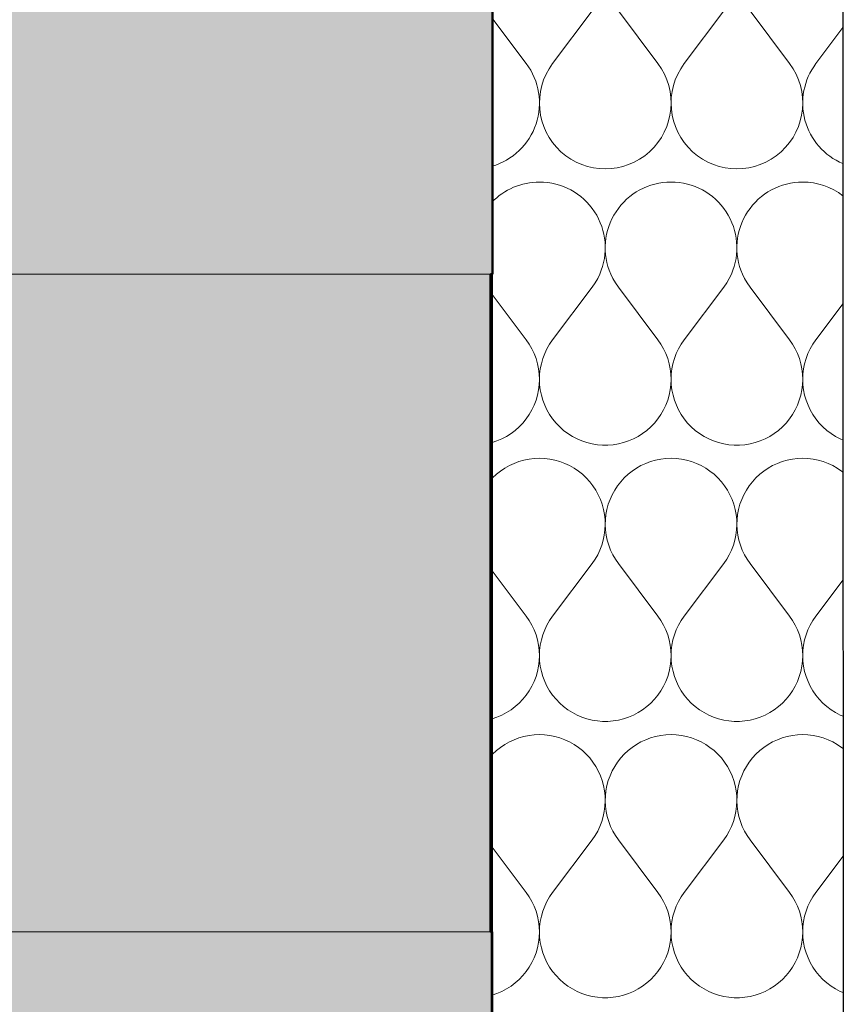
# Model space of a CAD drawing. Header units: millimetres. Extents: x -25478 to 4005, y -8416 to 11348.
# Tile 226 of 256: x -537 to -162, y 3147 to 3596. Entities that reach past the tile are written whole.
import ezdxf

# ---------------------------------------------------------------- set-up
doc = ezdxf.new("R2010")
doc.units = ezdxf.units.MM
doc.header["$MEASUREMENT"] = 0
doc.linetypes.add('Wipeout_Contour', pattern=[1000, 0, -1000])
for name, color, linetype in [('POHLED ZÁPADNÍ_1_Konstrukce - nosné', 7, 'Continuous'), ('POHLED ZÁPADNÍ_1_Konstrukce – Dělicí čáry vrstev', 7, 'Continuous'), ('POHLED ZÁPADNÍ_1_Nové_Konstrukce - nosné', 7, 'Continuous'), ('POHLED ZÁPADNÍ_1_Nové_Výplně - Povrchové', 7, 'Continuous'), ('POHLED ZÁPADNÍ_1_Nové_Výplně – Řezové', 7, 'Continuous'), ('POHLED ZÁPADNÍ_1_Výplně - Povrchové', 7, 'Continuous'), ('POHLED ZÁPADNÍ_1_Výplně – Řezové', 7, 'Continuous')]:
    doc.layers.add(name, color=color, linetype=linetype)

# ---------------------------------------------------------------- blocks, each defined once
blk = doc.blocks.new('*X2516', base_point=(-25690.45, -8330.81))
at = {"layer": 'POHLED ZÁPADNÍ_1_Nové_Výplně – Řezové', "color": 21, "linetype": 'Continuous', "lineweight": 20, "true_color": 0xffaaaa}
for p, q in [((-306, 3576), (-321.69, 3596.92)), ((-294, 3576), (-276, 3600)), ((-246, 3576), (-264, 3600)), ((-234, 3576), (-216, 3600)), ((-186, 3576), (-204, 3600)), ((-174, 3576), (-161.69, 3592.41))]:
    blk.add_line(p, q, dxfattribs=at)
for centre, start, end in [((-330, 3558), 286.0746, 36.8699), ((-270, 3558), 143.1301, 36.8699), ((-210, 3558), 143.1301, 36.8699), ((-150, 3558), 143.1301, 247.0593), ((-300, 3492), 90, 136.3119), ((-300, 3492), 336.4218, 90), ((-240, 3492), 90, 203.5782), ((-240, 3492), 336.4218, 90), ((-180, 3492), 90, 203.5782), ((-180, 3492), 52.3944, 90)]:
    blk.add_arc(centre, 30, start, end, dxfattribs=at)
blk = doc.blocks.new('*X2518', base_point=(-25690.45, -8330.81))
at = {"layer": 'POHLED ZÁPADNÍ_1_Nové_Výplně – Řezové', "color": 21, "linetype": 'Continuous', "lineweight": 20, "true_color": 0xffaaaa}
for p, q in [((-273.46, 3478), (-272.51, 3480)), ((-267.49, 3480), (-266.54, 3478)), ((-213.46, 3478), (-212.51, 3480)), ((-207.49, 3480), (-206.54, 3478)), ((-276, 3474), (-274.65, 3475.95)), ((-274.65, 3475.95), (-273.46, 3478)), ((-266.54, 3478), (-265.35, 3475.95)), ((-265.35, 3475.95), (-264, 3474)), ((-216, 3474), (-214.65, 3475.95)), ((-214.65, 3475.95), (-213.46, 3478)), ((-206.54, 3478), (-205.35, 3475.95)), ((-205.35, 3475.95), (-204, 3474)), ((-294, 3450), (-276, 3474)), ((-246, 3450), (-264, 3474)), ((-234, 3450), (-216, 3474)), ((-186, 3450), (-204, 3474)), ((-306, 3450), (-321.55, 3470.74)), ((-174, 3450), (-161.55, 3466.59)), ((-304.63, 3448.01), (-306, 3450)), ((-294, 3450), (-295.37, 3448.01)), ((-244.63, 3448.01), (-246, 3450)), ((-234, 3450), (-235.37, 3448.01)), ((-184.63, 3448.01), (-186, 3450)), ((-174, 3450), (-175.37, 3448.01)), ((-303.42, 3445.92), (-304.63, 3448.01)), ((-302.39, 3443.74), (-303.42, 3445.92)), ((-296.58, 3445.92), (-297.61, 3443.74)), ((-295.37, 3448.01), (-296.58, 3445.92)), ((-243.42, 3445.92), (-244.63, 3448.01)), ((-242.39, 3443.74), (-243.42, 3445.92)), ((-236.58, 3445.92), (-237.61, 3443.74)), ((-235.37, 3448.01), (-236.58, 3445.92)), ((-183.42, 3445.92), (-184.63, 3448.01)), ((-182.39, 3443.74), (-183.42, 3445.92)), ((-176.58, 3445.92), (-177.61, 3443.74)), ((-175.37, 3448.01), (-176.58, 3445.92)), ((-301.54, 3441.48), (-302.39, 3443.74)), ((-300.87, 3439.16), (-301.54, 3441.48)), ((-298.46, 3441.48), (-299.13, 3439.16)), ((-297.61, 3443.74), (-298.46, 3441.48)), ((-241.54, 3441.48), (-242.39, 3443.74)), ((-240.87, 3439.16), (-241.54, 3441.48)), ((-238.46, 3441.48), (-239.13, 3439.16)), ((-237.61, 3443.74), (-238.46, 3441.48)), ((-181.54, 3441.48), (-182.39, 3443.74)), ((-180.87, 3439.16), (-181.54, 3441.48)), ((-178.46, 3441.48), (-179.13, 3439.16)), ((-177.61, 3443.74), (-178.46, 3441.48)), ((-300.39, 3436.79), (-300.87, 3439.16)), ((-300.1, 3434.39), (-300.39, 3436.79)), ((-299.61, 3436.79), (-299.9, 3434.39)), ((-299.13, 3439.16), (-299.61, 3436.79)), ((-240.39, 3436.79), (-240.87, 3439.16)), ((-240.1, 3434.39), (-240.39, 3436.79)), ((-239.61, 3436.79), (-239.9, 3434.39)), ((-239.13, 3439.16), (-239.61, 3436.79)), ((-180.39, 3436.79), (-180.87, 3439.16)), ((-180.1, 3434.39), (-180.39, 3436.79)), ((-179.61, 3436.79), (-179.9, 3434.39)), ((-179.13, 3439.16), (-179.61, 3436.79)), ((-300, 3431.98), (-300.1, 3434.39)), ((-300.1, 3429.57), (-300, 3431.98)), ((-299.9, 3434.39), (-300, 3431.98)), ((-300, 3431.98), (-299.9, 3429.57)), ((-240, 3431.98), (-240.1, 3434.39)), ((-240.1, 3429.57), (-240, 3431.98)), ((-239.9, 3434.39), (-240, 3431.98)), ((-240, 3431.98), (-239.9, 3429.57)), ((-180, 3431.98), (-180.1, 3434.39)), ((-180.1, 3429.57), (-180, 3431.98)), ((-179.9, 3434.39), (-180, 3431.98)), ((-180, 3431.98), (-179.9, 3429.57)), ((-300.88, 3424.8), (-300.39, 3427.17)), ((-300.39, 3427.17), (-300.1, 3429.57)), ((-299.9, 3429.57), (-299.61, 3427.17)), ((-299.61, 3427.17), (-299.12, 3424.8)), ((-240.88, 3424.8), (-240.39, 3427.17)), ((-240.39, 3427.17), (-240.1, 3429.57)), ((-239.9, 3429.57), (-239.61, 3427.17)), ((-239.61, 3427.17), (-239.12, 3424.8)), ((-180.88, 3424.8), (-180.39, 3427.17)), ((-180.39, 3427.17), (-180.1, 3429.57)), ((-179.9, 3429.57), (-179.61, 3427.17)), ((-179.61, 3427.17), (-179.12, 3424.8)), ((-302.41, 3420.23), (-301.55, 3422.49)), ((-301.55, 3422.49), (-300.88, 3424.8)), ((-299.12, 3424.8), (-298.45, 3422.49)), ((-298.45, 3422.49), (-297.59, 3420.23)), ((-242.41, 3420.23), (-241.55, 3422.49)), ((-241.55, 3422.49), (-240.88, 3424.8)), ((-239.12, 3424.8), (-238.45, 3422.49)), ((-238.45, 3422.49), (-237.59, 3420.23)), ((-182.41, 3420.23), (-181.55, 3422.49)), ((-181.55, 3422.49), (-180.88, 3424.8)), ((-179.12, 3424.8), (-178.45, 3422.49)), ((-178.45, 3422.49), (-177.59, 3420.23)), ((-304.65, 3415.96), (-303.44, 3418.05)), ((-303.44, 3418.05), (-302.41, 3420.23)), ((-297.59, 3420.23), (-296.56, 3418.05)), ((-296.56, 3418.05), (-295.35, 3415.96)), ((-244.65, 3415.96), (-243.44, 3418.05)), ((-243.44, 3418.05), (-242.41, 3420.23)), ((-237.59, 3420.23), (-236.56, 3418.05)), ((-236.56, 3418.05), (-235.35, 3415.96)), ((-184.65, 3415.96), (-183.44, 3418.05)), ((-183.44, 3418.05), (-182.41, 3420.23)), ((-177.59, 3420.23), (-176.56, 3418.05)), ((-176.56, 3418.05), (-175.35, 3415.96)), ((-307.55, 3412.1), (-306.02, 3413.97)), ((-306.02, 3413.97), (-304.65, 3415.96)), ((-295.35, 3415.96), (-293.98, 3413.97)), ((-293.98, 3413.97), (-292.45, 3412.1)), ((-247.55, 3412.1), (-246.02, 3413.97)), ((-246.02, 3413.97), (-244.65, 3415.96)), ((-235.35, 3415.96), (-233.98, 3413.97)), ((-233.98, 3413.97), (-232.45, 3412.1)), ((-187.55, 3412.1), (-186.02, 3413.97)), ((-186.02, 3413.97), (-184.65, 3415.96)), ((-175.35, 3415.96), (-173.98, 3413.97)), ((-173.98, 3413.97), (-172.45, 3412.1)), ((-312.96, 3407.31), (-311.03, 3408.76)), ((-311.03, 3408.76), (-309.23, 3410.36)), ((-309.23, 3410.36), (-307.55, 3412.1)), ((-292.45, 3412.1), (-290.77, 3410.36)), ((-290.77, 3410.36), (-288.97, 3408.76)), ((-288.97, 3408.76), (-287.04, 3407.31)), ((-252.96, 3407.31), (-251.03, 3408.76)), ((-251.03, 3408.76), (-249.23, 3410.36)), ((-249.23, 3410.36), (-247.55, 3412.1)), ((-232.45, 3412.1), (-230.77, 3410.36)), ((-230.77, 3410.36), (-228.97, 3408.76)), ((-228.97, 3408.76), (-227.04, 3407.31)), ((-192.96, 3407.31), (-191.03, 3408.76)), ((-191.03, 3408.76), (-189.23, 3410.36)), ((-189.23, 3410.36), (-187.55, 3412.1)), ((-172.45, 3412.1), (-170.77, 3410.36)), ((-170.77, 3410.36), (-168.97, 3408.76)), ((-168.97, 3408.76), (-167.04, 3407.31)), ((-321.55, 3403.22), (-319.37, 3403.95)), ((-319.37, 3403.95), (-317.14, 3404.89)), ((-317.14, 3404.89), (-315.01, 3406.02)), ((-315.01, 3406.02), (-312.96, 3407.31)), ((-287.04, 3407.31), (-284.99, 3406.02)), ((-284.99, 3406.02), (-282.86, 3404.89)), ((-282.86, 3404.89), (-280.63, 3403.95)), ((-280.63, 3403.95), (-278.34, 3403.18)), ((-261.66, 3403.18), (-259.37, 3403.95)), ((-259.37, 3403.95), (-257.14, 3404.89)), ((-257.14, 3404.89), (-255.01, 3406.02)), ((-255.01, 3406.02), (-252.96, 3407.31)), ((-227.04, 3407.31), (-224.99, 3406.02)), ((-224.99, 3406.02), (-222.86, 3404.89)), ((-222.86, 3404.89), (-220.63, 3403.95)), ((-220.63, 3403.95), (-218.34, 3403.18)), ((-201.66, 3403.18), (-199.37, 3403.95)), ((-199.37, 3403.95), (-197.14, 3404.89)), ((-197.14, 3404.89), (-195.01, 3406.02)), ((-195.01, 3406.02), (-192.96, 3407.31)), ((-167.04, 3407.31), (-164.99, 3406.02)), ((-164.99, 3406.02), (-162.86, 3404.89)), ((-162.86, 3404.89), (-161.55, 3404.34)), ((-278.34, 3403.18), (-276, 3402.61)), ((-276, 3402.61), (-273.61, 3402.22)), ((-273.61, 3402.22), (-271.21, 3402.02)), ((-271.21, 3402.02), (-268.79, 3402.02)), ((-268.79, 3402.02), (-266.39, 3402.22)), ((-266.39, 3402.22), (-264, 3402.61)), ((-264, 3402.61), (-261.66, 3403.18)), ((-218.34, 3403.18), (-216, 3402.61)), ((-216, 3402.61), (-213.61, 3402.22)), ((-213.61, 3402.22), (-211.21, 3402.02)), ((-211.21, 3402.02), (-208.79, 3402.02)), ((-208.79, 3402.02), (-206.39, 3402.22)), ((-206.39, 3402.22), (-204, 3402.61)), ((-204, 3402.61), (-201.66, 3403.18)), ((-307.05, 3395.16), (-309.33, 3394.51)), ((-304.73, 3395.63), (-307.05, 3395.16)), ((-302.37, 3395.91), (-304.73, 3395.63)), ((-300, 3396), (-302.37, 3395.91)), ((-297.63, 3395.91), (-300, 3396)), ((-295.27, 3395.63), (-297.63, 3395.91)), ((-292.95, 3395.16), (-295.27, 3395.63)), ((-290.67, 3394.51), (-292.95, 3395.16)), ((-247.05, 3395.16), (-249.33, 3394.51)), ((-244.73, 3395.63), (-247.05, 3395.16)), ((-242.37, 3395.91), (-244.73, 3395.63)), ((-240, 3396), (-242.37, 3395.91)), ((-237.63, 3395.91), (-240, 3396)), ((-235.27, 3395.63), (-237.63, 3395.91)), ((-232.95, 3395.16), (-235.27, 3395.63)), ((-230.67, 3394.51), (-232.95, 3395.16)), ((-187.05, 3395.16), (-189.33, 3394.51)), ((-184.73, 3395.63), (-187.05, 3395.16)), ((-182.37, 3395.91), (-184.73, 3395.63)), ((-180, 3396), (-182.37, 3395.91)), ((-177.63, 3395.91), (-180, 3396)), ((-175.27, 3395.63), (-177.63, 3395.91)), ((-172.95, 3395.16), (-175.27, 3395.63)), ((-170.67, 3394.51), (-172.95, 3395.16)), ((-317.74, 3390.19), (-319.59, 3388.72)), ((-315.77, 3391.52), (-317.74, 3390.19)), ((-313.71, 3392.69), (-315.77, 3391.52)), ((-311.56, 3393.69), (-313.71, 3392.69)), ((-309.33, 3394.51), (-311.56, 3393.69)), ((-288.44, 3393.69), (-290.67, 3394.51)), ((-286.29, 3392.69), (-288.44, 3393.69)), ((-284.23, 3391.52), (-286.29, 3392.69)), ((-282.26, 3390.19), (-284.23, 3391.52)), ((-280.41, 3388.72), (-282.26, 3390.19)), ((-257.74, 3390.19), (-259.59, 3388.72)), ((-255.77, 3391.52), (-257.74, 3390.19)), ((-253.71, 3392.69), (-255.77, 3391.52)), ((-251.56, 3393.69), (-253.71, 3392.69)), ((-249.33, 3394.51), (-251.56, 3393.69)), ((-228.44, 3393.69), (-230.67, 3394.51)), ((-226.29, 3392.69), (-228.44, 3393.69)), ((-224.23, 3391.52), (-226.29, 3392.69)), ((-222.26, 3390.19), (-224.23, 3391.52)), ((-220.41, 3388.72), (-222.26, 3390.19)), ((-197.74, 3390.19), (-199.59, 3388.72)), ((-195.77, 3391.52), (-197.74, 3390.19)), ((-193.71, 3392.69), (-195.77, 3391.52)), ((-191.56, 3393.69), (-193.71, 3392.69)), ((-189.33, 3394.51), (-191.56, 3393.69)), ((-168.44, 3393.69), (-170.67, 3394.51)), ((-166.29, 3392.69), (-168.44, 3393.69)), ((-164.23, 3391.52), (-166.29, 3392.69)), ((-162.26, 3390.19), (-164.23, 3391.52)), ((-161.55, 3389.63), (-162.26, 3390.19)), ((-321.33, 3387.1), (-321.55, 3386.85)), ((-319.59, 3388.72), (-321.33, 3387.1)), ((-278.67, 3387.1), (-280.41, 3388.72)), ((-277.07, 3385.35), (-278.67, 3387.1)), ((-261.33, 3387.1), (-262.93, 3385.35)), ((-259.59, 3388.72), (-261.33, 3387.1)), ((-218.67, 3387.1), (-220.41, 3388.72)), ((-217.07, 3385.35), (-218.67, 3387.1)), ((-201.33, 3387.1), (-202.93, 3385.35)), ((-199.59, 3388.72), (-201.33, 3387.1)), ((-275.62, 3383.48), (-277.07, 3385.35)), ((-274.31, 3381.49), (-275.62, 3383.48)), ((-273.17, 3379.42), (-274.31, 3381.49)), ((-265.69, 3381.49), (-266.83, 3379.42)), ((-264.38, 3383.48), (-265.69, 3381.49)), ((-262.93, 3385.35), (-264.38, 3383.48)), ((-215.62, 3383.48), (-217.07, 3385.35)), ((-214.31, 3381.49), (-215.62, 3383.48)), ((-213.17, 3379.42), (-214.31, 3381.49)), ((-205.69, 3381.49), (-206.83, 3379.42)), ((-204.38, 3383.48), (-205.69, 3381.49)), ((-202.93, 3385.35), (-204.38, 3383.48)), ((-272.19, 3377.25), (-273.17, 3379.42)), ((-271.39, 3375.02), (-272.19, 3377.25)), ((-267.81, 3377.25), (-268.61, 3375.02)), ((-266.83, 3379.42), (-267.81, 3377.25)), ((-212.19, 3377.25), (-213.17, 3379.42)), ((-211.39, 3375.02), (-212.19, 3377.25)), ((-207.81, 3377.25), (-208.61, 3375.02)), ((-206.83, 3379.42), (-207.81, 3377.25)), ((-270.77, 3372.73), (-271.39, 3375.02)), ((-270.32, 3370.4), (-270.77, 3372.73)), ((-269.23, 3372.73), (-269.68, 3370.4)), ((-268.61, 3375.02), (-269.23, 3372.73)), ((-210.77, 3372.73), (-211.39, 3375.02)), ((-210.32, 3370.4), (-210.77, 3372.73)), ((-209.23, 3372.73), (-209.68, 3370.4)), ((-208.61, 3375.02), (-209.23, 3372.73)), ((-270.07, 3368.05), (-270.32, 3370.4)), ((-270, 3365.67), (-270.07, 3368.05)), ((-269.93, 3368.05), (-270, 3365.67)), ((-269.68, 3370.4), (-269.93, 3368.05)), ((-210.07, 3368.05), (-210.32, 3370.4)), ((-210, 3365.67), (-210.07, 3368.05)), ((-209.93, 3368.05), (-210, 3365.67)), ((-209.68, 3370.4), (-209.93, 3368.05)), ((-270.43, 3360.95), (-270.12, 3363.31)), ((-270.12, 3363.31), (-270, 3365.67)), ((-270, 3365.67), (-269.88, 3363.31)), ((-269.88, 3363.31), (-269.57, 3360.95)), ((-210.43, 3360.95), (-210.12, 3363.31)), ((-210.12, 3363.31), (-210, 3365.67)), ((-210, 3365.67), (-209.88, 3363.31)), ((-209.88, 3363.31), (-209.57, 3360.95)), ((-271.59, 3356.36), (-270.92, 3358.63)), ((-270.92, 3358.63), (-270.43, 3360.95)), ((-269.57, 3360.95), (-269.08, 3358.63)), ((-269.08, 3358.63), (-268.41, 3356.36)), ((-211.59, 3356.36), (-210.92, 3358.63)), ((-210.92, 3358.63), (-210.43, 3360.95)), ((-209.57, 3360.95), (-209.08, 3358.63)), ((-209.08, 3358.63), (-208.41, 3356.36)), ((-273.46, 3352), (-272.44, 3354.14)), ((-272.44, 3354.14), (-271.59, 3356.36)), ((-268.41, 3356.36), (-267.56, 3354.14)), ((-267.56, 3354.14), (-266.54, 3352)), ((-213.46, 3352), (-212.44, 3354.14)), ((-212.44, 3354.14), (-211.59, 3356.36)), ((-208.41, 3356.36), (-207.56, 3354.14)), ((-207.56, 3354.14), (-206.54, 3352)), ((-276, 3348), (-274.65, 3349.95)), ((-274.65, 3349.95), (-273.46, 3352)), ((-266.54, 3352), (-265.35, 3349.95)), ((-265.35, 3349.95), (-264, 3348)), ((-216, 3348), (-214.65, 3349.95)), ((-214.65, 3349.95), (-213.46, 3352)), ((-206.54, 3352), (-205.35, 3349.95)), ((-205.35, 3349.95), (-204, 3348)), ((-294, 3324), (-276, 3348)), ((-246, 3324), (-264, 3348)), ((-234, 3324), (-216, 3348)), ((-186, 3324), (-204, 3348)), ((-306, 3324), (-321.55, 3344.74)), ((-174, 3324), (-161.55, 3340.59)), ((-304.63, 3322.01), (-306, 3324)), ((-294, 3324), (-295.37, 3322.01)), ((-244.63, 3322.01), (-246, 3324)), ((-234, 3324), (-235.37, 3322.01)), ((-184.63, 3322.01), (-186, 3324)), ((-174, 3324), (-175.37, 3322.01)), ((-303.42, 3319.92), (-304.63, 3322.01)), ((-302.39, 3317.74), (-303.42, 3319.92)), ((-296.58, 3319.92), (-297.61, 3317.74)), ((-295.37, 3322.01), (-296.58, 3319.92)), ((-243.42, 3319.92), (-244.63, 3322.01)), ((-242.39, 3317.74), (-243.42, 3319.92)), ((-236.58, 3319.92), (-237.61, 3317.74)), ((-235.37, 3322.01), (-236.58, 3319.92)), ((-183.42, 3319.92), (-184.63, 3322.01)), ((-182.39, 3317.74), (-183.42, 3319.92)), ((-176.58, 3319.92), (-177.61, 3317.74)), ((-175.37, 3322.01), (-176.58, 3319.92)), ((-301.54, 3315.48), (-302.39, 3317.74)), ((-300.87, 3313.16), (-301.54, 3315.48)), ((-298.46, 3315.48), (-299.13, 3313.16)), ((-297.61, 3317.74), (-298.46, 3315.48)), ((-241.54, 3315.48), (-242.39, 3317.74)), ((-240.87, 3313.16), (-241.54, 3315.48)), ((-238.46, 3315.48), (-239.13, 3313.16)), ((-237.61, 3317.74), (-238.46, 3315.48)), ((-181.54, 3315.48), (-182.39, 3317.74)), ((-180.87, 3313.16), (-181.54, 3315.48)), ((-178.46, 3315.48), (-179.13, 3313.16)), ((-177.61, 3317.74), (-178.46, 3315.48)), ((-300.39, 3310.79), (-300.87, 3313.16)), ((-300.1, 3308.39), (-300.39, 3310.79)), ((-299.61, 3310.79), (-299.9, 3308.39)), ((-299.13, 3313.16), (-299.61, 3310.79)), ((-240.39, 3310.79), (-240.87, 3313.16)), ((-240.1, 3308.39), (-240.39, 3310.79)), ((-239.61, 3310.79), (-239.9, 3308.39)), ((-239.13, 3313.16), (-239.61, 3310.79)), ((-180.39, 3310.79), (-180.87, 3313.16)), ((-180.1, 3308.39), (-180.39, 3310.79)), ((-179.61, 3310.79), (-179.9, 3308.39)), ((-179.13, 3313.16), (-179.61, 3310.79)), ((-300, 3305.98), (-300.1, 3308.39)), ((-300.1, 3303.57), (-300, 3305.98)), ((-299.9, 3308.39), (-300, 3305.98)), ((-300, 3305.98), (-299.9, 3303.57)), ((-240, 3305.98), (-240.1, 3308.39)), ((-240.1, 3303.57), (-240, 3305.98)), ((-239.9, 3308.39), (-240, 3305.98)), ((-240, 3305.98), (-239.9, 3303.57)), ((-180, 3305.98), (-180.1, 3308.39)), ((-180.1, 3303.57), (-180, 3305.98)), ((-179.9, 3308.39), (-180, 3305.98)), ((-180, 3305.98), (-179.9, 3303.57)), ((-300.88, 3298.8), (-300.39, 3301.17)), ((-300.39, 3301.17), (-300.1, 3303.57)), ((-299.9, 3303.57), (-299.61, 3301.17)), ((-299.61, 3301.17), (-299.12, 3298.8)), ((-240.88, 3298.8), (-240.39, 3301.17)), ((-240.39, 3301.17), (-240.1, 3303.57)), ((-239.9, 3303.57), (-239.61, 3301.17)), ((-239.61, 3301.17), (-239.12, 3298.8)), ((-180.88, 3298.8), (-180.39, 3301.17)), ((-180.39, 3301.17), (-180.1, 3303.57)), ((-179.9, 3303.57), (-179.61, 3301.17)), ((-179.61, 3301.17), (-179.12, 3298.8)), ((-302.41, 3294.23), (-301.55, 3296.49)), ((-301.55, 3296.49), (-300.88, 3298.8)), ((-299.12, 3298.8), (-298.45, 3296.49)), ((-298.45, 3296.49), (-297.59, 3294.23)), ((-242.41, 3294.23), (-241.55, 3296.49)), ((-241.55, 3296.49), (-240.88, 3298.8)), ((-239.12, 3298.8), (-238.45, 3296.49)), ((-238.45, 3296.49), (-237.59, 3294.23)), ((-182.41, 3294.23), (-181.55, 3296.49)), ((-181.55, 3296.49), (-180.88, 3298.8)), ((-179.12, 3298.8), (-178.45, 3296.49)), ((-178.45, 3296.49), (-177.59, 3294.23)), ((-304.65, 3289.96), (-303.44, 3292.05)), ((-303.44, 3292.05), (-302.41, 3294.23)), ((-297.59, 3294.23), (-296.56, 3292.05)), ((-296.56, 3292.05), (-295.35, 3289.96)), ((-244.65, 3289.96), (-243.44, 3292.05)), ((-243.44, 3292.05), (-242.41, 3294.23)), ((-237.59, 3294.23), (-236.56, 3292.05)), ((-236.56, 3292.05), (-235.35, 3289.96)), ((-184.65, 3289.96), (-183.44, 3292.05)), ((-183.44, 3292.05), (-182.41, 3294.23)), ((-177.59, 3294.23), (-176.56, 3292.05)), ((-176.56, 3292.05), (-175.35, 3289.96)), ((-307.55, 3286.1), (-306.02, 3287.97)), ((-306.02, 3287.97), (-304.65, 3289.96)), ((-295.35, 3289.96), (-293.98, 3287.97)), ((-293.98, 3287.97), (-292.45, 3286.1)), ((-247.55, 3286.1), (-246.02, 3287.97)), ((-246.02, 3287.97), (-244.65, 3289.96)), ((-235.35, 3289.96), (-233.98, 3287.97)), ((-233.98, 3287.97), (-232.45, 3286.1)), ((-187.55, 3286.1), (-186.02, 3287.97)), ((-186.02, 3287.97), (-184.65, 3289.96)), ((-175.35, 3289.96), (-173.98, 3287.97)), ((-173.98, 3287.97), (-172.45, 3286.1)), ((-312.96, 3281.31), (-311.03, 3282.76)), ((-311.03, 3282.76), (-309.23, 3284.36)), ((-309.23, 3284.36), (-307.55, 3286.1)), ((-292.45, 3286.1), (-290.77, 3284.36)), ((-290.77, 3284.36), (-288.97, 3282.76)), ((-288.97, 3282.76), (-287.04, 3281.31)), ((-252.96, 3281.31), (-251.03, 3282.76)), ((-251.03, 3282.76), (-249.23, 3284.36)), ((-249.23, 3284.36), (-247.55, 3286.1)), ((-232.45, 3286.1), (-230.77, 3284.36)), ((-230.77, 3284.36), (-228.97, 3282.76)), ((-228.97, 3282.76), (-227.04, 3281.31)), ((-192.96, 3281.31), (-191.03, 3282.76)), ((-191.03, 3282.76), (-189.23, 3284.36)), ((-189.23, 3284.36), (-187.55, 3286.1)), ((-172.45, 3286.1), (-170.77, 3284.36)), ((-170.77, 3284.36), (-168.97, 3282.76)), ((-168.97, 3282.76), (-167.04, 3281.31)), ((-321.55, 3277.22), (-319.37, 3277.95)), ((-319.37, 3277.95), (-317.14, 3278.89)), ((-317.14, 3278.89), (-315.01, 3280.02)), ((-315.01, 3280.02), (-312.96, 3281.31)), ((-287.04, 3281.31), (-284.99, 3280.02)), ((-284.99, 3280.02), (-282.86, 3278.89)), ((-282.86, 3278.89), (-280.63, 3277.95)), ((-280.63, 3277.95), (-278.34, 3277.18)), ((-261.66, 3277.18), (-259.37, 3277.95)), ((-259.37, 3277.95), (-257.14, 3278.89)), ((-257.14, 3278.89), (-255.01, 3280.02)), ((-255.01, 3280.02), (-252.96, 3281.31)), ((-227.04, 3281.31), (-224.99, 3280.02)), ((-224.99, 3280.02), (-222.86, 3278.89)), ((-222.86, 3278.89), (-220.63, 3277.95)), ((-220.63, 3277.95), (-218.34, 3277.18)), ((-201.66, 3277.18), (-199.37, 3277.95)), ((-199.37, 3277.95), (-197.14, 3278.89)), ((-197.14, 3278.89), (-195.01, 3280.02)), ((-195.01, 3280.02), (-192.96, 3281.31)), ((-167.04, 3281.31), (-164.99, 3280.02)), ((-164.99, 3280.02), (-162.86, 3278.89)), ((-162.86, 3278.89), (-161.55, 3278.34)), ((-278.34, 3277.18), (-276, 3276.61)), ((-276, 3276.61), (-273.61, 3276.22)), ((-273.61, 3276.22), (-271.21, 3276.02)), ((-271.21, 3276.02), (-268.79, 3276.02)), ((-268.79, 3276.02), (-266.39, 3276.22)), ((-266.39, 3276.22), (-264, 3276.61)), ((-264, 3276.61), (-261.66, 3277.18)), ((-218.34, 3277.18), (-216, 3276.61)), ((-216, 3276.61), (-213.61, 3276.22)), ((-213.61, 3276.22), (-211.21, 3276.02)), ((-211.21, 3276.02), (-208.79, 3276.02)), ((-208.79, 3276.02), (-206.39, 3276.22)), ((-206.39, 3276.22), (-204, 3276.61)), ((-204, 3276.61), (-201.66, 3277.18)), ((-307.05, 3269.16), (-309.33, 3268.51)), ((-304.73, 3269.63), (-307.05, 3269.16)), ((-302.37, 3269.91), (-304.73, 3269.63)), ((-300, 3270), (-302.37, 3269.91)), ((-297.63, 3269.91), (-300, 3270)), ((-295.27, 3269.63), (-297.63, 3269.91)), ((-292.95, 3269.16), (-295.27, 3269.63)), ((-290.67, 3268.51), (-292.95, 3269.16)), ((-247.05, 3269.16), (-249.33, 3268.51)), ((-244.73, 3269.63), (-247.05, 3269.16)), ((-242.37, 3269.91), (-244.73, 3269.63)), ((-240, 3270), (-242.37, 3269.91)), ((-237.63, 3269.91), (-240, 3270)), ((-235.27, 3269.63), (-237.63, 3269.91)), ((-232.95, 3269.16), (-235.27, 3269.63)), ((-230.67, 3268.51), (-232.95, 3269.16)), ((-187.05, 3269.16), (-189.33, 3268.51)), ((-184.73, 3269.63), (-187.05, 3269.16)), ((-182.37, 3269.91), (-184.73, 3269.63)), ((-180, 3270), (-182.37, 3269.91)), ((-177.63, 3269.91), (-180, 3270)), ((-175.27, 3269.63), (-177.63, 3269.91)), ((-172.95, 3269.16), (-175.27, 3269.63)), ((-170.67, 3268.51), (-172.95, 3269.16)), ((-315.77, 3265.52), (-317.74, 3264.19)), ((-313.71, 3266.69), (-315.77, 3265.52)), ((-311.56, 3267.69), (-313.71, 3266.69)), ((-309.33, 3268.51), (-311.56, 3267.69)), ((-288.44, 3267.69), (-290.67, 3268.51)), ((-286.29, 3266.69), (-288.44, 3267.69)), ((-284.23, 3265.52), (-286.29, 3266.69)), ((-282.26, 3264.19), (-284.23, 3265.52)), ((-255.77, 3265.52), (-257.74, 3264.19)), ((-253.71, 3266.69), (-255.77, 3265.52)), ((-251.56, 3267.69), (-253.71, 3266.69)), ((-249.33, 3268.51), (-251.56, 3267.69)), ((-228.44, 3267.69), (-230.67, 3268.51)), ((-226.29, 3266.69), (-228.44, 3267.69)), ((-224.23, 3265.52), (-226.29, 3266.69)), ((-222.26, 3264.19), (-224.23, 3265.52)), ((-195.77, 3265.52), (-197.74, 3264.19)), ((-193.71, 3266.69), (-195.77, 3265.52)), ((-191.56, 3267.69), (-193.71, 3266.69)), ((-189.33, 3268.51), (-191.56, 3267.69)), ((-168.44, 3267.69), (-170.67, 3268.51)), ((-166.29, 3266.69), (-168.44, 3267.69)), ((-164.23, 3265.52), (-166.29, 3266.69)), ((-162.26, 3264.19), (-164.23, 3265.52)), ((-321.33, 3261.1), (-321.55, 3260.85)), ((-319.59, 3262.72), (-321.33, 3261.1)), ((-317.74, 3264.19), (-319.59, 3262.72)), ((-280.41, 3262.72), (-282.26, 3264.19)), ((-278.67, 3261.1), (-280.41, 3262.72)), ((-277.07, 3259.35), (-278.67, 3261.1)), ((-261.33, 3261.1), (-262.93, 3259.35)), ((-259.59, 3262.72), (-261.33, 3261.1)), ((-257.74, 3264.19), (-259.59, 3262.72)), ((-220.41, 3262.72), (-222.26, 3264.19)), ((-218.67, 3261.1), (-220.41, 3262.72)), ((-217.07, 3259.35), (-218.67, 3261.1)), ((-201.33, 3261.1), (-202.93, 3259.35)), ((-199.59, 3262.72), (-201.33, 3261.1)), ((-197.74, 3264.19), (-199.59, 3262.72)), ((-161.55, 3263.63), (-162.26, 3264.19)), ((-275.62, 3257.48), (-277.07, 3259.35)), ((-274.31, 3255.49), (-275.62, 3257.48)), ((-273.17, 3253.42), (-274.31, 3255.49)), ((-265.69, 3255.49), (-266.83, 3253.42)), ((-264.38, 3257.48), (-265.69, 3255.49)), ((-262.93, 3259.35), (-264.38, 3257.48)), ((-215.62, 3257.48), (-217.07, 3259.35)), ((-214.31, 3255.49), (-215.62, 3257.48)), ((-213.17, 3253.42), (-214.31, 3255.49)), ((-205.69, 3255.49), (-206.83, 3253.42)), ((-204.38, 3257.48), (-205.69, 3255.49)), ((-202.93, 3259.35), (-204.38, 3257.48)), ((-272.19, 3251.25), (-273.17, 3253.42)), ((-271.39, 3249.02), (-272.19, 3251.25)), ((-267.81, 3251.25), (-268.61, 3249.02)), ((-266.83, 3253.42), (-267.81, 3251.25)), ((-212.19, 3251.25), (-213.17, 3253.42)), ((-211.39, 3249.02), (-212.19, 3251.25)), ((-207.81, 3251.25), (-208.61, 3249.02)), ((-206.83, 3253.42), (-207.81, 3251.25)), ((-270.77, 3246.73), (-271.39, 3249.02)), ((-270.32, 3244.4), (-270.77, 3246.73)), ((-269.23, 3246.73), (-269.68, 3244.4)), ((-268.61, 3249.02), (-269.23, 3246.73)), ((-210.77, 3246.73), (-211.39, 3249.02)), ((-210.32, 3244.4), (-210.77, 3246.73)), ((-209.23, 3246.73), (-209.68, 3244.4)), ((-208.61, 3249.02), (-209.23, 3246.73)), ((-270.07, 3242.05), (-270.32, 3244.4)), ((-270, 3239.67), (-270.07, 3242.05)), ((-269.93, 3242.05), (-270, 3239.67)), ((-269.68, 3244.4), (-269.93, 3242.05)), ((-210.07, 3242.05), (-210.32, 3244.4)), ((-210, 3239.67), (-210.07, 3242.05)), ((-209.93, 3242.05), (-210, 3239.67)), ((-209.68, 3244.4), (-209.93, 3242.05)), ((-270.12, 3237.31), (-270, 3239.67)), ((-270, 3239.67), (-269.88, 3237.31)), ((-210.12, 3237.31), (-210, 3239.67)), ((-210, 3239.67), (-209.88, 3237.31)), ((-270.92, 3232.63), (-270.43, 3234.95)), ((-270.43, 3234.95), (-270.12, 3237.31)), ((-269.88, 3237.31), (-269.57, 3234.95)), ((-269.57, 3234.95), (-269.08, 3232.63)), ((-210.92, 3232.63), (-210.43, 3234.95)), ((-210.43, 3234.95), (-210.12, 3237.31)), ((-209.88, 3237.31), (-209.57, 3234.95)), ((-209.57, 3234.95), (-209.08, 3232.63)), ((-272.44, 3228.14), (-271.59, 3230.36)), ((-271.59, 3230.36), (-270.92, 3232.63)), ((-269.08, 3232.63), (-268.41, 3230.36)), ((-268.41, 3230.36), (-267.56, 3228.14)), ((-212.44, 3228.14), (-211.59, 3230.36)), ((-211.59, 3230.36), (-210.92, 3232.63)), ((-209.08, 3232.63), (-208.41, 3230.36)), ((-208.41, 3230.36), (-207.56, 3228.14)), ((-276, 3222), (-274.65, 3223.95)), ((-274.65, 3223.95), (-273.46, 3226)), ((-273.46, 3226), (-272.44, 3228.14)), ((-267.56, 3228.14), (-266.54, 3226)), ((-266.54, 3226), (-265.35, 3223.95)), ((-265.35, 3223.95), (-264, 3222)), ((-216, 3222), (-214.65, 3223.95)), ((-214.65, 3223.95), (-213.46, 3226)), ((-213.46, 3226), (-212.44, 3228.14)), ((-207.56, 3228.14), (-206.54, 3226)), ((-206.54, 3226), (-205.35, 3223.95)), ((-205.35, 3223.95), (-204, 3222)), ((-294, 3198), (-276, 3222)), ((-246, 3198), (-264, 3222)), ((-234, 3198), (-216, 3222)), ((-186, 3198), (-204, 3222)), ((-306, 3198), (-321.55, 3218.74)), ((-174, 3198), (-161.55, 3214.59)), ((-304.63, 3196.01), (-306, 3198)), ((-294, 3198), (-295.37, 3196.01)), ((-244.63, 3196.01), (-246, 3198)), ((-234, 3198), (-235.37, 3196.01)), ((-184.63, 3196.01), (-186, 3198)), ((-174, 3198), (-175.37, 3196.01)), ((-303.42, 3193.92), (-304.63, 3196.01)), ((-302.39, 3191.74), (-303.42, 3193.92)), ((-296.58, 3193.92), (-297.61, 3191.74)), ((-295.37, 3196.01), (-296.58, 3193.92)), ((-243.42, 3193.92), (-244.63, 3196.01)), ((-242.39, 3191.74), (-243.42, 3193.92)), ((-236.58, 3193.92), (-237.61, 3191.74)), ((-235.37, 3196.01), (-236.58, 3193.92)), ((-183.42, 3193.92), (-184.63, 3196.01)), ((-182.39, 3191.74), (-183.42, 3193.92)), ((-176.58, 3193.92), (-177.61, 3191.74)), ((-175.37, 3196.01), (-176.58, 3193.92)), ((-301.54, 3189.48), (-302.39, 3191.74)), ((-300.87, 3187.16), (-301.54, 3189.48)), ((-298.46, 3189.48), (-299.13, 3187.16)), ((-297.61, 3191.74), (-298.46, 3189.48)), ((-241.54, 3189.48), (-242.39, 3191.74)), ((-240.87, 3187.16), (-241.54, 3189.48)), ((-238.46, 3189.48), (-239.13, 3187.16)), ((-237.61, 3191.74), (-238.46, 3189.48)), ((-181.54, 3189.48), (-182.39, 3191.74)), ((-180.87, 3187.16), (-181.54, 3189.48)), ((-178.46, 3189.48), (-179.13, 3187.16)), ((-177.61, 3191.74), (-178.46, 3189.48)), ((-300.39, 3184.79), (-300.87, 3187.16)), ((-300.1, 3182.39), (-300.39, 3184.79)), ((-299.61, 3184.79), (-299.9, 3182.39)), ((-299.13, 3187.16), (-299.61, 3184.79)), ((-240.39, 3184.79), (-240.87, 3187.16)), ((-240.1, 3182.39), (-240.39, 3184.79)), ((-239.61, 3184.79), (-239.9, 3182.39)), ((-239.13, 3187.16), (-239.61, 3184.79)), ((-180.39, 3184.79), (-180.87, 3187.16)), ((-180.1, 3182.39), (-180.39, 3184.79)), ((-179.61, 3184.79), (-179.9, 3182.39)), ((-179.13, 3187.16), (-179.61, 3184.79)), ((-300, 3179.98), (-300.1, 3182.39)), ((-300.1, 3177.57), (-300, 3179.98)), ((-299.9, 3182.39), (-300, 3179.98)), ((-300, 3179.98), (-299.9, 3177.57)), ((-240, 3179.98), (-240.1, 3182.39)), ((-240.1, 3177.57), (-240, 3179.98)), ((-239.9, 3182.39), (-240, 3179.98)), ((-240, 3179.98), (-239.9, 3177.57)), ((-180, 3179.98), (-180.1, 3182.39)), ((-180.1, 3177.57), (-180, 3179.98)), ((-179.9, 3182.39), (-180, 3179.98)), ((-180, 3179.98), (-179.9, 3177.57)), ((-300.88, 3172.8), (-300.39, 3175.17)), ((-300.39, 3175.17), (-300.1, 3177.57)), ((-299.9, 3177.57), (-299.61, 3175.17)), ((-299.61, 3175.17), (-299.12, 3172.8)), ((-240.88, 3172.8), (-240.39, 3175.17)), ((-240.39, 3175.17), (-240.1, 3177.57)), ((-239.9, 3177.57), (-239.61, 3175.17)), ((-239.61, 3175.17), (-239.12, 3172.8)), ((-180.88, 3172.8), (-180.39, 3175.17)), ((-180.39, 3175.17), (-180.1, 3177.57)), ((-179.9, 3177.57), (-179.61, 3175.17)), ((-179.61, 3175.17), (-179.12, 3172.8)), ((-302.41, 3168.23), (-301.55, 3170.49)), ((-301.55, 3170.49), (-300.88, 3172.8)), ((-299.12, 3172.8), (-298.45, 3170.49)), ((-298.45, 3170.49), (-297.59, 3168.23)), ((-242.41, 3168.23), (-241.55, 3170.49)), ((-241.55, 3170.49), (-240.88, 3172.8)), ((-239.12, 3172.8), (-238.45, 3170.49)), ((-238.45, 3170.49), (-237.59, 3168.23)), ((-182.41, 3168.23), (-181.55, 3170.49)), ((-181.55, 3170.49), (-180.88, 3172.8)), ((-179.12, 3172.8), (-178.45, 3170.49)), ((-178.45, 3170.49), (-177.59, 3168.23)), ((-304.65, 3163.96), (-303.44, 3166.05)), ((-303.44, 3166.05), (-302.41, 3168.23)), ((-297.59, 3168.23), (-296.56, 3166.05)), ((-296.56, 3166.05), (-295.35, 3163.96)), ((-244.65, 3163.96), (-243.44, 3166.05)), ((-243.44, 3166.05), (-242.41, 3168.23)), ((-237.59, 3168.23), (-236.56, 3166.05)), ((-236.56, 3166.05), (-235.35, 3163.96)), ((-184.65, 3163.96), (-183.44, 3166.05)), ((-183.44, 3166.05), (-182.41, 3168.23)), ((-177.59, 3168.23), (-176.56, 3166.05)), ((-176.56, 3166.05), (-175.35, 3163.96)), ((-307.55, 3160.1), (-306.02, 3161.97)), ((-306.02, 3161.97), (-304.65, 3163.96)), ((-295.35, 3163.96), (-293.98, 3161.97)), ((-293.98, 3161.97), (-292.45, 3160.1)), ((-247.55, 3160.1), (-246.02, 3161.97)), ((-246.02, 3161.97), (-244.65, 3163.96)), ((-235.35, 3163.96), (-233.98, 3161.97)), ((-233.98, 3161.97), (-232.45, 3160.1)), ((-187.55, 3160.1), (-186.02, 3161.97)), ((-186.02, 3161.97), (-184.65, 3163.96)), ((-175.35, 3163.96), (-173.98, 3161.97)), ((-173.98, 3161.97), (-172.45, 3160.1)), ((-312.96, 3155.31), (-311.03, 3156.76)), ((-311.03, 3156.76), (-309.23, 3158.36)), ((-309.23, 3158.36), (-307.55, 3160.1)), ((-292.45, 3160.1), (-290.77, 3158.36)), ((-290.77, 3158.36), (-288.97, 3156.76)), ((-288.97, 3156.76), (-287.04, 3155.31)), ((-252.96, 3155.31), (-251.03, 3156.76)), ((-251.03, 3156.76), (-249.23, 3158.36)), ((-249.23, 3158.36), (-247.55, 3160.1)), ((-232.45, 3160.1), (-230.77, 3158.36)), ((-230.77, 3158.36), (-228.97, 3156.76)), ((-228.97, 3156.76), (-227.04, 3155.31)), ((-192.96, 3155.31), (-191.03, 3156.76)), ((-191.03, 3156.76), (-189.23, 3158.36)), ((-189.23, 3158.36), (-187.55, 3160.1)), ((-172.45, 3160.1), (-170.77, 3158.36)), ((-170.77, 3158.36), (-168.97, 3156.76)), ((-168.97, 3156.76), (-167.04, 3155.31)), ((-319.37, 3151.95), (-317.14, 3152.89)), ((-317.14, 3152.89), (-315.01, 3154.02)), ((-315.01, 3154.02), (-312.96, 3155.31)), ((-287.04, 3155.31), (-284.99, 3154.02)), ((-284.99, 3154.02), (-282.86, 3152.89)), ((-282.86, 3152.89), (-280.63, 3151.95)), ((-259.37, 3151.95), (-257.14, 3152.89)), ((-257.14, 3152.89), (-255.01, 3154.02)), ((-255.01, 3154.02), (-252.96, 3155.31)), ((-227.04, 3155.31), (-224.99, 3154.02)), ((-224.99, 3154.02), (-222.86, 3152.89)), ((-222.86, 3152.89), (-220.63, 3151.95)), ((-199.37, 3151.95), (-197.14, 3152.89)), ((-197.14, 3152.89), (-195.01, 3154.02)), ((-195.01, 3154.02), (-192.96, 3155.31)), ((-167.04, 3155.31), (-164.99, 3154.02)), ((-164.99, 3154.02), (-162.86, 3152.89)), ((-162.86, 3152.89), (-161.55, 3152.34)), ((-321.55, 3151.22), (-319.37, 3151.95)), ((-280.63, 3151.95), (-278.34, 3151.18)), ((-278.34, 3151.18), (-276, 3150.61)), ((-276, 3150.61), (-273.61, 3150.22)), ((-273.61, 3150.22), (-271.21, 3150.02)), ((-271.21, 3150.02), (-268.79, 3150.02)), ((-268.79, 3150.02), (-266.39, 3150.22)), ((-266.39, 3150.22), (-264, 3150.61)), ((-264, 3150.61), (-261.66, 3151.18)), ((-261.66, 3151.18), (-259.37, 3151.95)), ((-220.63, 3151.95), (-218.34, 3151.18)), ((-218.34, 3151.18), (-216, 3150.61)), ((-216, 3150.61), (-213.61, 3150.22)), ((-213.61, 3150.22), (-211.21, 3150.02)), ((-211.21, 3150.02), (-208.79, 3150.02)), ((-208.79, 3150.02), (-206.39, 3150.22)), ((-206.39, 3150.22), (-204, 3150.61)), ((-204, 3150.61), (-201.66, 3151.18)), ((-201.66, 3151.18), (-199.37, 3151.95))]:
    blk.add_line(p, q, dxfattribs=at)

msp = doc.modelspace()

# ---------------------------------------------------------------- wipeouts: each hides what was drawn before it
at = {"color": 254, "linetype": 'Wipeout_Contour', "lineweight": 0, "ltscale": 7609.982326}
msp.add_wipeout([(-321.55, 3480), (-321.69, 380), (-321.55, 870), (-321.55, 2670)], dxfattribs=at).dxf.layer = 'POHLED ZÁPADNÍ_1_Výplně - Povrchové'

# ---------------------------------------------------------------- next in the draw order: wipeouts: each hides what was drawn before it
at = {"color": 254, "linetype": 'Wipeout_Contour', "lineweight": 0, "ltscale": 13382.249228}
msp.add_wipeout([(-322.24, 3480), (-322.24, 3180), (-321.69, 3180), (-321.69, 3480)], dxfattribs=at).dxf.layer = 'POHLED ZÁPADNÍ_1_Nové_Výplně - Povrchové'

# ---------------------------------------------------------------- next in the draw order: hatches: boundary and pattern name
at = {"layer": 'POHLED ZÁPADNÍ_1_Výplně – Řezové', "linetype": 'Continuous', "lineweight": 13}
msp.add_hatch(color=254, dxfattribs=at).paths.add_polyline_path([(-2555.99, 3180), (-322.24, 3180), (-322.24, 3480), (-2555.99, 3480)])

# ---------------------------------------------------------------- next in the draw order: wipeouts: each hides what was drawn before it
at = {"color": 254, "linetype": 'Wipeout_Contour', "lineweight": 0, "ltscale": 27907.822139}
msp.add_wipeout([(-161.69, 3480), (-161.69, 4062.96), (-161.83, 4125.16), (-161.69, 4155.49), (-161.8, 4280), (-321.69, 4280), (-321.69, 3480)], dxfattribs=at).dxf.layer = 'POHLED ZÁPADNÍ_1_Nové_Výplně – Řezové'

# ---------------------------------------------------------------- next in the draw order: block references
at = {"layer": 'POHLED ZÁPADNÍ_1_Konstrukce - nosné', "color": 9, "linetype": 'Continuous', "lineweight": 13}
msp.add_blockref('*X2516', (-25690.45, -8330.81), dxfattribs=at)

# ---------------------------------------------------------------- next in the draw order: wipeouts: each hides what was drawn before it
at = {"color": 254, "linetype": 'Wipeout_Contour', "lineweight": 0, "ltscale": 15030.338695}
msp.add_wipeout([(-321.55, 3480), (-321.55, 2670), (-311.55, 2670), (-161.55, 2670), (-161.55, 3480)], dxfattribs=at).dxf.layer = 'POHLED ZÁPADNÍ_1_Nové_Výplně – Řezové'

# ---------------------------------------------------------------- next in the draw order: hatches: boundary and pattern name
at = {"layer": 'POHLED ZÁPADNÍ_1_Výplně – Řezové', "linetype": 'Continuous', "lineweight": 13}
for points in [[(-771.45, 3480), (-321.45, 3480), (-321.45, 4330), (-771.45, 4330)], [(-321.69, 3180), (-821.69, 3180), (-821.69, 2780), (-321.69, 2780)]]:
    msp.add_hatch(color=254, dxfattribs=at).paths.add_polyline_path(points)

# ---------------------------------------------------------------- next in the draw order: linework, layer by layer
at = {"layer": 'POHLED ZÁPADNÍ_1_Konstrukce - nosné', "color": 7, "linetype": 'Continuous', "lineweight": 50}
for p, q in [((-321.45, 4330), (-321.45, 3480)), ((-322.24, 3480), (-322.24, 3180)), ((-321.69, 3480), (-322.24, 3480)), ((-321.45, 3480), (-321.55, 3480)), ((-321.69, 3180), (-322.24, 3180)), ((-321.69, 3180), (-321.69, 2780))]:
    msp.add_line(p, q, dxfattribs=at)
at = {"layer": 'POHLED ZÁPADNÍ_1_Konstrukce - nosné', "color": 251, "linetype": 'Continuous', "lineweight": 13, "true_color": 0x6a6a6a}
for p, q in [((-772.11, 3480), (-321.69, 3480)), ((-6347.61, 3180), (-321.45, 3180))]:
    msp.add_line(p, q, dxfattribs=at)
at = {"layer": 'POHLED ZÁPADNÍ_1_Konstrukce - nosné', "color": 8, "linetype": 'Continuous', "lineweight": 13}
msp.add_line((-321.69, 3180), (-321.69, 3480), dxfattribs=at)
at = {"layer": 'POHLED ZÁPADNÍ_1_Konstrukce – Dělicí čáry vrstev', "color": 7, "linetype": 'Continuous', "lineweight": 50}
msp.add_line((-321.55, 3480), (-321.69, 3480), dxfattribs=at)
at = {"layer": 'POHLED ZÁPADNÍ_1_Nové_Konstrukce - nosné', "color": 1, "linetype": 'Continuous', "lineweight": 25}
for p, q in [((-321.69, 4280), (-321.69, 3480)), ((-161.69, 4062.96), (-161.69, 3480)), ((-321.55, 3480), (-321.55, 2670)), ((-161.55, 3480), (-161.69, 3480)), ((-161.69, 3480), (-161.55, 2670)), ((-161.45, 3480), (-161.55, 3480))]:
    msp.add_line(p, q, dxfattribs=at)

# ---------------------------------------------------------------- next in the draw order: block references
at = {"layer": 'POHLED ZÁPADNÍ_1_Konstrukce - nosné', "color": 9, "linetype": 'Continuous', "lineweight": 13}
msp.add_blockref('*X2518', (-25690.45, -8330.81), dxfattribs=at)

doc.saveas('drawing.dxf')
